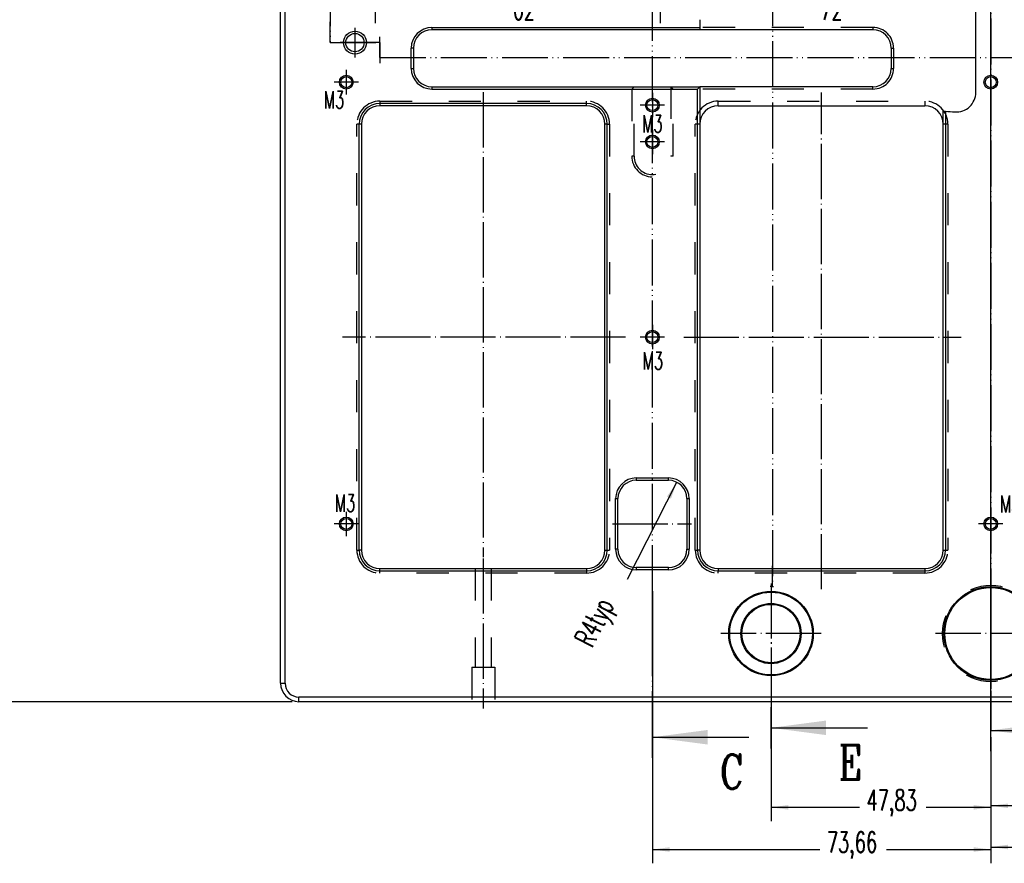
# Model space of a CAD drawing. Header units: inches. Extents: x -429 to 435, y -270 to 288.
# Tile 3 of 17: x -275 to -132, y -142 to -20. Entities that reach past the tile are written whole.
import ezdxf

# ---------------------------------------------------------------- set-up
doc = ezdxf.new("R2010")
doc.units = ezdxf.units.IN
for name, pattern in [('DASHED', [15, 7, -8]), ('DOT_CENTER', [14, 12, -1, 0, -1]), ('PHANTOM', [13, 10, -1, 0, -1, 0, -1])]:
    doc.linetypes.add(name, pattern=pattern)
doc.layers.add('1', color=7, linetype='Continuous')
doc.styles.add('CONVERTER_12', font='complex.shx', dxfattribs={"width": 0.76})
doc.styles.add('CONVERTER_13', font='txt.shx', dxfattribs={"width": 0.63})
doc.dimstyles.new('ME10_DIM_102', dxfattribs={"dimtxt": 4.5, "dimasz": 3.75, "dimexe": 3, "dimexo": 1.5, "dimgap": 1.5, "dimtad": 0, "dimdsep": 46, "dimtxsty": 'CONVERTER_13', "dimsah": 1, "dimcen": 0.09, "dimclrd": 3, "dimclre": 3, "dimclrt": 3, "dimadec": 0, "dimazin": 0, "dimtfac": 1, "dimtdec": 4, "dimtix": 1, "dimtmove": 0, "dimatfit": 3, "dimfxl": 1, "dimtolj": 1, "dimtzin": 0, "dimarcsym": 0})
doc.dimstyles.new('ME10_DIM_110', dxfattribs={"dimtxt": 4.5, "dimasz": 3.75, "dimexe": 3, "dimexo": 1.5, "dimgap": 1.5, "dimtad": 0, "dimdsep": 46, "dimtxsty": 'CONVERTER_13', "dimsah": 1, "dimcen": 0.09, "dimclrd": 3, "dimclre": 3, "dimclrt": 3, "dimadec": 0, "dimazin": 0, "dimtfac": 1, "dimtdec": 4, "dimtix": 1, "dimtmove": 0, "dimatfit": 3, "dimfxl": 1, "dimtolj": 1, "dimtzin": 0, "dimarcsym": 0})
doc.dimstyles.new('ME10_DIM_111', dxfattribs={"dimtxt": 4.5, "dimasz": 3.75, "dimexe": 3, "dimexo": 1.5, "dimgap": 1.5, "dimtad": 0, "dimdsep": 46, "dimtxsty": 'CONVERTER_13', "dimsah": 1, "dimcen": 0.09, "dimclrd": 3, "dimclre": 3, "dimclrt": 3, "dimadec": 0, "dimazin": 0, "dimtfac": 1, "dimtdec": 4, "dimtix": 1, "dimtmove": 0, "dimatfit": 3, "dimfxl": 1, "dimtolj": 1, "dimtzin": 0, "dimarcsym": 0})
doc.dimstyles.new('ME10_DIM_112', dxfattribs={"dimtxt": 4.5, "dimasz": 3.75, "dimexe": 3, "dimexo": 1.5, "dimgap": 1.5, "dimtad": 0, "dimdsep": 46, "dimtxsty": 'CONVERTER_13', "dimsah": 1, "dimcen": 0.09, "dimclrd": 3, "dimclre": 3, "dimclrt": 3, "dimadec": 0, "dimazin": 0, "dimtfac": 1, "dimtdec": 4, "dimtix": 1, "dimtmove": 0, "dimatfit": 3, "dimfxl": 1, "dimtolj": 1, "dimtzin": 0, "dimarcsym": 0})
doc.dimstyles.new('ME10_DIM_60', dxfattribs={"dimtxt": 4.5, "dimasz": 3.75, "dimexe": 3, "dimexo": 1.5, "dimgap": 1.5, "dimtad": 0, "dimdsep": 46, "dimtxsty": 'CONVERTER_13', "dimsah": 1, "dimcen": 0.09, "dimclrd": 3, "dimclre": 3, "dimclrt": 3, "dimadec": 0, "dimazin": 0, "dimtfac": 1, "dimtdec": 4, "dimtix": 1, "dimtmove": 0, "dimatfit": 3, "dimfxl": 1, "dimtolj": 1, "dimtzin": 0, "dimarcsym": 0})
doc.dimstyles.new('ME10_DIM_61', dxfattribs={"dimtxt": 4.5, "dimasz": 3.75, "dimexe": 3, "dimexo": 1.5, "dimgap": 1.5, "dimtad": 0, "dimdsep": 46, "dimtxsty": 'CONVERTER_13', "dimsah": 1, "dimcen": 0.09, "dimclrd": 3, "dimclre": 3, "dimclrt": 3, "dimadec": 0, "dimazin": 0, "dimtfac": 1, "dimtdec": 4, "dimtix": 1, "dimtmove": 0, "dimatfit": 3, "dimfxl": 1, "dimtolj": 1, "dimtzin": 0, "dimarcsym": 0})
doc.dimstyles.new('ME10_DIM_62', dxfattribs={"dimtxt": 4.5, "dimasz": 3.75, "dimexe": 3, "dimexo": 1.5, "dimgap": 1.5, "dimtad": 0, "dimdsep": 46, "dimtxsty": 'CONVERTER_13', "dimsah": 1, "dimcen": 0.09, "dimclrd": 3, "dimclre": 3, "dimclrt": 3, "dimadec": 0, "dimazin": 0, "dimtfac": 1, "dimtdec": 4, "dimtix": 1, "dimtmove": 0, "dimatfit": 3, "dimfxl": 1, "dimtolj": 1, "dimtzin": 0, "dimarcsym": 0})
doc.dimstyles.new('ME10_DIM_63', dxfattribs={"dimtxt": 4.5, "dimasz": 3.75, "dimexe": 3, "dimexo": 1.5, "dimgap": 1.5, "dimtad": 0, "dimdsep": 46, "dimtxsty": 'CONVERTER_13', "dimsah": 1, "dimcen": 0.09, "dimclrd": 3, "dimclre": 3, "dimclrt": 3, "dimadec": 0, "dimazin": 0, "dimtol": 1, "dimtp": 0.03, "dimtm": 0.03, "dimtfac": 0.7, "dimtdec": 0, "dimtix": 1, "dimtmove": 0, "dimatfit": 3, "dimfxl": 1, "dimtolj": 1, "dimtzin": 0, "dimarcsym": 0})
doc.dimstyles.new('ME10_DIM_64', dxfattribs={"dimtxt": 4.5, "dimasz": 3.75, "dimexe": 3, "dimexo": 1.5, "dimgap": 1.5, "dimtad": 0, "dimdsep": 46, "dimtxsty": 'CONVERTER_13', "dimsah": 1, "dimcen": 0.09, "dimclrd": 3, "dimclre": 3, "dimclrt": 3, "dimadec": 0, "dimazin": 0, "dimtol": 1, "dimtp": 0.03, "dimtm": 0.03, "dimtfac": 0.7, "dimtdec": 0, "dimtix": 1, "dimtmove": 0, "dimatfit": 3, "dimfxl": 1, "dimtolj": 1, "dimtzin": 0, "dimarcsym": 0})
doc.dimstyles.get("Standard").update_dxf_attribs({"dimtxt": 0.18, "dimasz": 0.18, "dimexe": 0.18, "dimexo": 0.0625, "dimgap": 0.09, "dimtad": 0, "dimtih": 1, "dimtoh": 1, "dimdec": 4, "dimzin": 0, "dimdsep": 46, "dimtxsty": 'Standard', "dimcen": 0.09, "dimadec": 0, "dimazin": 0, "dimtfac": 1, "dimtdec": 4, "dimtofl": 0, "dimtmove": 0, "dimatfit": 3, "dimfxl": 1, "dimtolj": 1, "dimtzin": 0, "dimarcsym": 0})

# ---------------------------------------------------------------- blocks, each defined once
blk = doc.blocks.new('E7018-24104__25', base_point=(-355.6, -178.3))
at = {"color": 7, "linetype": 'Continuous'}
for p, q in [((-204.25, -45.73), (-204.25, -7.28)), ((-355.6, -174.3), (-355.6, -11.5)), ((-354.6, -174.3), (-354.6, -11.5)), ((-264.33, -29.91), (-264.33, -31.6)), ((-322.66, -31.6), (-264.33, -31.6)), ((-264.33, -32.1), (-322.66, -32.1)), ((-264.33, -31.6), (-264.33, -32.1)), ((-226.66, -32.1), (-264.33, -32.1)), ((-327.16, -40.5), (-327.16, -36.1)), ((-326.66, -36.1), (-326.66, -40.5)), ((-222.66, -36.1), (-222.66, -40.5)), ((-322.66, -44.5), (-264.33, -44.5)), ((-322.66, -45), (-264.83, -45)), ((-264.33, -44.5), (-264.83, -45)), ((-264.83, -145.32), (-264.83, -45)), ((-264.33, -44.5), (-264.33, -52.64)), ((-226.66, -44.5), (-264.33, -44.5)), ((-288.99, -48.14), (-333.99, -48.14)), ((-288.99, -48.64), (-333.99, -48.64)), ((-260.33, -48.64), (-215.33, -48.64)), ((-211.33, -52.64), (-211.33, -49.76)), ((-210.83, -49.8), (-210.83, -145.32)), ((-338.49, -145.32), (-338.49, -52.64)), ((-337.99, -52.64), (-337.99, -145.32)), ((-284.99, -145.32), (-284.99, -52.64)), ((-284.49, -145.32), (-284.49, -52.64)), ((-264.33, -52.64), (-264.33, -145.32)), ((-211.33, -145.32), (-211.33, -52.64)), ((-278.16, -129.62), (-271.16, -129.62)), ((-278.16, -130.12), (-271.16, -130.12)), ((-282.66, -145.12), (-282.66, -134.12)), ((-282.16, -145.12), (-282.16, -134.12)), ((-267.16, -134.12), (-267.16, -145.12)), ((-266.66, -134.12), (-266.66, -145.12)), ((-333.99, -149.32), (-313.24, -149.32)), ((-333.99, -149.82), (-288.99, -149.82)), ((-313.24, -149.32), (-309.74, -149.32)), ((-309.74, -149.32), (-288.99, -149.32)), ((-271.16, -149.12), (-278.16, -149.12)), ((-271.16, -149.62), (-278.16, -149.62)), ((-260.33, -149.32), (-215.33, -149.32)), ((-260.33, -149.82), (-215.33, -149.82)), ((-50.4, -177.3), (-351.6, -177.3)), ((-313.99, -178.3), (-351.6, -178.3)), ((-308.99, -178.3), (-313.99, -178.3)), ((-93.01, -178.3), (-308.99, -178.3))]:
    blk.add_line(p, q, dxfattribs=at)
at = {"color": 1, "linetype": 'Continuous'}
for p, q in [((-322.66, -31.6), (-322.66, -32.1)), ((-326.66, -36.1), (-327.16, -36.1)), ((-327.16, -40.5), (-326.66, -40.5)), ((-322.66, -44.5), (-322.66, -45)), ((-333.99, -48.14), (-333.99, -48.64)), ((-288.99, -48.64), (-288.99, -48.14)), ((-337.99, -52.64), (-338.49, -52.64)), ((-284.49, -52.64), (-284.99, -52.64)), ((-278.16, -129.62), (-278.16, -130.12)), ((-271.16, -130.12), (-271.16, -129.62)), ((-282.66, -134.12), (-282.16, -134.12)), ((-267.16, -134.12), (-266.66, -134.12)), ((-337.99, -145.32), (-338.49, -145.32)), ((-284.99, -145.32), (-284.49, -145.32)), ((-282.16, -145.12), (-282.66, -145.12)), ((-267.16, -145.12), (-266.66, -145.12)), ((-264.33, -145.32), (-264.83, -145.32)), ((-211.33, -145.32), (-210.83, -145.32)), ((-333.99, -149.82), (-333.99, -149.32)), ((-288.99, -149.32), (-288.99, -149.82)), ((-278.16, -149.12), (-278.16, -149.62)), ((-271.16, -149.62), (-271.16, -149.12)), ((-260.33, -149.32), (-260.33, -149.82)), ((-215.33, -149.32), (-215.33, -149.82)), ((-355.6, -174.3), (-354.6, -174.3)), ((-351.6, -178.3), (-351.6, -177.3))]:
    blk.add_line(p, q, dxfattribs=at)
at = {"color": 3, "linetype": 'DASHED'}
for p, q in [((-226.66, -31.6), (-264.33, -31.6)), ((-226.66, -31.6), (-226.66, -32.1)), ((-222.66, -36.1), (-222.16, -36.1)), ((-222.16, -36.1), (-222.16, -40.5)), ((-222.66, -40.5), (-222.16, -40.5)), ((-279.16, -45), (-278.66, -44.5)), ((-279.16, -45), (-279.16, -59.6)), ((-278.66, -59.6), (-278.66, -44.5)), ((-270.16, -45), (-270.66, -44.5)), ((-270.66, -44.5), (-270.66, -59.6)), ((-270.16, -59.6), (-270.16, -45)), ((-226.66, -45), (-264.83, -45)), ((-226.66, -45), (-226.66, -44.5)), ((-333.99, -47.64), (-333.99, -48.14)), ((-333.99, -47.64), (-288.99, -47.64)), ((-288.99, -48.14), (-288.99, -47.64)), ((-260.33, -47.64), (-215.33, -47.64)), ((-260.33, -48.64), (-260.33, -47.64)), ((-215.33, -47.64), (-215.33, -48.64)), ((-338.49, -52.64), (-338.99, -52.64)), ((-338.99, -145.32), (-338.99, -52.64)), ((-284.49, -52.64), (-283.99, -52.64)), ((-283.99, -52.64), (-283.99, -145.32)), ((-264.33, -52.64), (-265.33, -52.64)), ((-265.33, -145.32), (-265.33, -52.64)), ((-210.33, -52.64), (-211.33, -52.64)), ((-210.33, -52.64), (-210.33, -145.32)), ((-278.66, -59.6), (-279.16, -59.6)), ((-270.16, -59.6), (-270.66, -59.6)), ((-338.99, -145.32), (-338.49, -145.32)), ((-284.49, -145.32), (-283.99, -145.32)), ((-265.33, -145.32), (-264.83, -145.32)), ((-210.83, -145.32), (-210.33, -145.32)), ((-333.99, -150.32), (-333.99, -149.82)), ((-313.24, -149.32), (-313.24, -170.8)), ((-309.74, -149.32), (-309.74, -170.8)), ((-288.99, -149.82), (-288.99, -150.32)), ((-260.33, -150.32), (-260.33, -149.82)), ((-215.33, -149.82), (-215.33, -150.32)), ((-288.99, -150.32), (-333.99, -150.32)), ((-215.33, -150.32), (-260.33, -150.32)), ((-313.99, -170.8), (-313.99, -178.3)), ((-313.99, -170.8), (-313.24, -170.8)), ((-313.24, -170.8), (-309.74, -170.8)), ((-309.74, -170.8), (-308.99, -170.8)), ((-308.99, -170.8), (-308.99, -178.3))]:
    blk.add_line(p, q, dxfattribs=at)
at = {"color": 7, "linetype": 'Continuous'}
for centre, radius in [((-339.4, -34.9), 2.5), ((-339.4, -34.9), 2), ((-341.29, -43.5), 1.5), ((-341.29, -43.5), 1.2), ((-201, -43.5), 1.5), ((-201, -43.5), 1.2), ((-274.66, -48.5), 1.5), ((-274.66, -48.5), 1.2), ((-274.66, -56.5), 1.5), ((-274.66, -56.5), 1.2), ((-274.66, -98.98), 1.5), ((-274.66, -98.98), 1.2), ((-341.29, -139.62), 1.5), ((-341.29, -139.62), 1.2), ((-201, -139.62), 1.5), ((-201, -139.62), 1.2), ((-248.83, -163.47), 9.2), ((-201, -163.47), 10.2), ((-201, -163.47), 10), ((-248.83, -163.47), 9), ((-248.83, -163.47), 6.55), ((-248.83, -163.47), 6.35)]:
    blk.add_circle(centre, radius, dxfattribs=at)
at = {"color": 3, "linetype": 'DASHED'}
blk.add_circle((-201, -163.47), 10.5, dxfattribs=at)
at = {"color": 7, "linetype": 'Continuous'}
for centre, radius, start, end in [((-322.66, -36.1), 4.5, 90, 180), ((-322.66, -36.1), 4, 90, 180), ((-226.66, -36.1), 4, 0, 90), ((-322.66, -40.5), 4.5, 180, 270), ((-322.66, -40.5), 4, 180, 270), ((-226.66, -40.5), 4, 270, 0), ((-208.5, -45.73), 4.25, 265.8843, 0), ((-333.99, -52.64), 4.5, 90, 180), ((-333.99, -52.64), 4, 90, 180), ((-288.99, -52.64), 4.5, 0, 90), ((-288.99, -52.64), 4, 0, 90), ((-260.33, -52.64), 4, 90, 180), ((-215.33, -52.64), 4, 0, 90), ((-201, 58.5), 108.75, 264.5493, 264.8139), ((-201, 58.5), 108.75, 264.8139, 265.8843), ((-278.16, -134.12), 4.5, 90, 180), ((-278.16, -134.12), 4, 90, 180), ((-271.16, -134.12), 4.5, 0, 90), ((-271.16, -134.12), 4, 0, 90), ((-333.99, -145.32), 4.5, 180, 270), ((-333.99, -145.32), 4, 180, 270), ((-288.99, -145.32), 4.5, 270, 0), ((-288.99, -145.32), 4, 270, 0), ((-278.16, -145.12), 4.5, 180, 270), ((-278.16, -145.12), 4, 180, 270), ((-271.16, -145.12), 4.5, 270, 0), ((-271.16, -145.12), 4, 270, 0), ((-260.33, -145.32), 4.5, 180, 270), ((-260.33, -145.32), 4, 180, 270), ((-215.33, -145.32), 4.5, 270, 0), ((-215.33, -145.32), 4, 270, 0), ((-351.6, -174.3), 4, 180, 270), ((-351.6, -174.3), 3, 180, 270)]:
    blk.add_arc(centre, radius, start, end, dxfattribs=at)
at = {"color": 3, "linetype": 'DASHED'}
for centre, radius, start, end in [((-226.66, -36.1), 4.5, 0, 90), ((-226.66, -40.5), 4.5, 270, 0), ((-333.99, -52.64), 5, 90, 180), ((-288.99, -52.64), 5, 0, 90), ((-260.33, -52.64), 5, 90, 180), ((-215.33, -52.64), 5, 0, 90), ((-274.66, -59.6), 4.5, 180, 0), ((-274.66, -59.6), 4, 180, 0), ((-333.99, -145.32), 5, 180, 270), ((-288.99, -145.32), 5, 270, 0), ((-260.33, -145.32), 5, 180, 270), ((-215.33, -145.32), 5, 270, 0)]:
    blk.add_arc(centre, radius, start, end, dxfattribs=at)
at = {"layer": '1', "color": 1, "linetype": 'DOT_CENTER'}
for p, q in [((-311.49, -45.68), (-311.49, -146.82)), ((-237.83, -153.84), (-237.83, -45.73)), ((-280.52, -98.98), (-342.1, -98.98)), ((-267.82, -98.98), (-207.47, -98.98)), ((-283.33, -139.62), (-266.16, -139.62)), ((-201, -151.47), (-201, -175.47)), ((-248.83, -152.57), (-248.83, -174.37)), ((-237.93, -163.47), (-259.73, -163.47)), ((-189, -163.47), (-213, -163.47))]:
    blk.add_line(p, q, dxfattribs=at)
blk = doc.blocks.new('*D90')
at = {"layer": '1', "color": 3, "linetype": 'Continuous'}
for p, q in [((-274.66, -155.72), (-274.66, -213.47)), ((-201, -186.04), (-201, -213.47)), ((-274.66, -210.47), (-238.18, -210.47)), ((-223.69, -210.47), (-201, -210.47))]:
    blk.add_line(p, q, dxfattribs=at)
at = {"layer": '1', "color": 3}
for points in [[(-270.91, -209.97), (-270.91, -210.96), (-274.66, -210.47)], [(-204.75, -210.96), (-204.75, -209.97), (-201, -210.47)]]:
    blk.add_solid(points, dxfattribs=at)
at = {"layer": '1', "color": 3, "insert": (-236.68, -212.49), "char_height": 4.5, "attachment_point": 7, "rotation": 0.0001, "line_spacing_factor": 0.60024, "style": 'CONVERTER_13'}
blk.add_mtext('73,66', dxfattribs=at)
blk = doc.blocks.new('*D91')
at = {"layer": '1', "color": 3, "linetype": 'Continuous'}
for p, q in [((-248.83, -175.87), (-248.83, -204.3)), ((-201, -186.04), (-201, -204.3)), ((-229.55, -201.3), (-248.83, -201.3)), ((-201, -201.3), (-215.06, -201.3))]:
    blk.add_line(p, q, dxfattribs=at)
at = {"layer": '1', "color": 3}
for points in [[(-245.08, -200.8), (-245.08, -201.79), (-248.83, -201.3)], [(-204.75, -201.79), (-204.75, -200.8), (-201, -201.3)]]:
    blk.add_solid(points, dxfattribs=at)
at = {"layer": '1', "color": 3, "insert": (-228.05, -203.32), "char_height": 4.5, "attachment_point": 7, "rotation": 0.0001, "line_spacing_factor": 0.60024, "style": 'CONVERTER_13'}
blk.add_mtext('47,83', dxfattribs=at)
blk = doc.blocks.new('*D92')
at = {"layer": '1', "color": 3, "linetype": 'Continuous'}
for p, q in [((-79.51, -176.09), (-79.51, -212.93)), ((-201, -186.04), (-201, -212.93)), ((-201, -209.93), (-145.87, -209.93)), ((-130.43, -209.93), (-79.51, -209.93))]:
    blk.add_line(p, q, dxfattribs=at)
at = {"layer": '1', "color": 3}
for points in [[(-197.25, -209.43), (-197.25, -210.42), (-201, -209.93)], [(-83.26, -210.42), (-83.26, -209.43), (-79.51, -209.93)]]:
    blk.add_solid(points, dxfattribs=at)
at = {"layer": '1', "color": 3, "insert": (-144.37, -211.95), "char_height": 4.5, "attachment_point": 7, "rotation": 0.0001, "line_spacing_factor": 0.60024, "style": 'CONVERTER_13'}
blk.add_mtext('121,49', dxfattribs=at)
blk = doc.blocks.new('*D93')
at = {"layer": '1', "color": 3, "linetype": 'Continuous'}
for p, q in [((-153.5, 6.26), (-153.5, -13.22)), ((-201, -183.04), (-201, -7.22)), ((-201, -10.22), (-185.64, -10.22)), ((-164.12, -10.22), (-153.5, -10.22))]:
    blk.add_line(p, q, dxfattribs=at)
at = {"layer": '1', "color": 3}
for points in [[(-197.25, -9.73), (-197.25, -10.71), (-201, -10.22)], [(-157.25, -10.71), (-157.25, -9.73), (-153.5, -10.22)]]:
    blk.add_solid(points, dxfattribs=at)
at = {"layer": '1', "color": 3, "insert": (-184.14, -12.24), "char_height": 4.5, "attachment_point": 7, "rotation": 0.0001, "line_spacing_factor": 0.60024, "style": 'CONVERTER_13'}
blk.add_mtext('\\C3;47,5\\C3;\\H3.15;{\\Fgdt;`}0,03', dxfattribs=at)
blk = doc.blocks.new('*D94')
at = {"layer": '1', "color": 3, "linetype": 'Continuous'}
for p, q in [((-248.5, 57), (-248.5, -13.22)), ((-201, -183.04), (-201, -7.22)), ((-248.5, -10.22), (-237.52, -10.22)), ((-216.01, -10.22), (-201, -10.22))]:
    blk.add_line(p, q, dxfattribs=at)
at = {"layer": '1', "color": 3}
for points in [[(-244.75, -9.73), (-244.75, -10.71), (-248.5, -10.22)], [(-204.75, -10.71), (-204.75, -9.73), (-201, -10.22)]]:
    blk.add_solid(points, dxfattribs=at)
at = {"layer": '1', "color": 3, "insert": (-236.02, -12.24), "char_height": 4.5, "attachment_point": 7, "rotation": 0.0001, "line_spacing_factor": 0.60024, "style": 'CONVERTER_13'}
blk.add_mtext('\\C3;47,5\\C3;\\H3.15;{\\Fgdt;`}0,03', dxfattribs=at)
blk = doc.blocks.new('*D132')
at = {"layer": '1', "color": 3, "linetype": 'Continuous'}
for p, q in [((-353.1, 295.3), (-462.37, 295.3)), ((-459.37, 295.3), (-459.37, 64.03)), ((-459.37, 49.54), (-459.37, -178.3)), ((-353.1, -178.3), (-462.37, -178.3))]:
    blk.add_line(p, q, dxfattribs=at)
at = {"layer": '1', "color": 3}
for points in [[(-458.87, 291.55), (-459.86, 291.55), (-459.37, 295.3)], [(-459.86, -174.55), (-458.87, -174.55), (-459.37, -178.3)]]:
    blk.add_solid(points, dxfattribs=at)
at = {"layer": '1', "color": 3, "insert": (-457.34, 51.04), "char_height": 4.5, "attachment_point": 7, "rotation": 90, "line_spacing_factor": 0.60024, "style": 'CONVERTER_13'}
blk.add_mtext('473,6', dxfattribs=at)
blk = doc.blocks.new('*D140')
at = {"layer": '1', "color": 3, "linetype": 'Continuous'}
for p, q in [((-335, -18), (-335, -30.67)), ((-273, -18), (-273, -30.67)), ((-335, -27.67), (-306.58, -27.67)), ((-298.85, -27.67), (-273, -27.67))]:
    blk.add_line(p, q, dxfattribs=at)
at = {"layer": '1', "color": 3}
for points in [[(-331.25, -27.17), (-331.25, -28.16), (-335, -27.67)], [(-276.75, -28.16), (-276.75, -27.17), (-273, -27.67)]]:
    blk.add_solid(points, dxfattribs=at)
at = {"layer": '1', "color": 3, "insert": (-305.08, -29.92), "char_height": 4.5, "attachment_point": 7, "rotation": 0.0001, "line_spacing_factor": 0.60024, "style": 'CONVERTER_13'}
blk.add_mtext('62', dxfattribs=at)
blk = doc.blocks.new('*D141')
at = {"layer": '1', "color": 3, "linetype": 'Continuous'}
for p, q in [((-273, -18), (-273, -30.67)), ((-201, -183.04), (-201, -24.67)), ((-273, -27.67), (-239.61, -27.67)), ((-231.89, -27.67), (-201, -27.67))]:
    blk.add_line(p, q, dxfattribs=at)
at = {"layer": '1', "color": 3}
for points in [[(-269.25, -27.17), (-269.25, -28.16), (-273, -27.67)], [(-204.75, -28.16), (-204.75, -27.17), (-201, -27.67)]]:
    blk.add_solid(points, dxfattribs=at)
at = {"layer": '1', "color": 3, "insert": (-238.11, -29.92), "char_height": 4.5, "attachment_point": 7, "rotation": 0.0001, "line_spacing_factor": 0.60024, "style": 'CONVERTER_13'}
blk.add_mtext('72', dxfattribs=at)
blk = doc.blocks.new('*D142')
at = {"layer": '1', "color": 3, "linetype": 'Continuous'}
for p, q in [((-171, -173.8), (-171, -203.95)), ((-201, -186.04), (-201, -203.95)), ((-190.78, -200.95), (-201, -200.95)), ((-171, -200.95), (-183.06, -200.95))]:
    blk.add_line(p, q, dxfattribs=at)
at = {"layer": '1', "color": 3}
for points in [[(-197.25, -200.46), (-197.25, -201.45), (-201, -200.95)], [(-174.75, -201.45), (-174.75, -200.46), (-171, -200.95)]]:
    blk.add_solid(points, dxfattribs=at)
at = {"layer": '1', "color": 3, "insert": (-189.28, -203.2), "char_height": 4.5, "attachment_point": 7, "rotation": 0.0001, "line_spacing_factor": 0.60024, "style": 'CONVERTER_13'}
blk.add_mtext('30', dxfattribs=at)
blk = doc.blocks.new('*D147')
at = {"layer": '1', "color": 3, "linetype": 'Continuous'}
blk.add_line((-280.1, -151.61), (-269.34, -130.56), dxfattribs=at)
at = {"layer": '1', "color": 3}
blk.add_solid([(-270.61, -134.12), (-271.49, -133.67), (-269.34, -130.56)], dxfattribs=at)
at = {"layer": '1', "color": 3, "insert": (-287.56, -169.67), "char_height": 4.5, "attachment_point": 7, "rotation": 62.9319, "line_spacing_factor": 0.60024, "style": 'CONVERTER_13'}
blk.add_mtext('\\C3; R\\C3;4\\C3;typ', dxfattribs=at)
blk = doc.blocks.new('E-E__16')
at = {"layer": '1', "color": 4, "linetype": 'PHANTOM'}
for p, q in [((-248.5, 58.5), (-248.5, -153.23)), ((-248.83, -153.23), (-248.83, -183.99)), ((-248.5, -153.23), (-248.83, -153.23))]:
    blk.add_line(p, q, dxfattribs=at)
at = {"layer": '1', "color": 4}
blk.add_solid([(-236.83, -182.41), (-236.83, -185.57), (-248.83, -183.99)], dxfattribs=at)
at = {"layer": '1', "color": 4, "insert": (-231.58, -191.49), "char_height": 7.5, "attachment_point": 5, "line_spacing_factor": 1.080432, "style": 'CONVERTER_12'}
blk.add_mtext('E', dxfattribs=at)
at = {"layer": '1', "color": 4, "linetype": 'Continuous', "has_arrowhead": 0}
for points in [[(-248.5, -153.23), (-248.5, -148.73)], [(-248.5, -153.23), (-248.99, -153.23)], [(-248.83, -153.23), (-248.33, -153.23)], [(-248.83, -153.23), (-248.83, -157.73)], [(-248.83, -183.99), (-248.83, -179.49)], [(-248.83, -183.99), (-227.83, -183.99)], [(-248.83, -188.49), (-248.83, -183.99)]]:
    blk.add_leader(points, dimstyle='Standard', dxfattribs=at)
blk = doc.blocks.new('C-C__17')
at = {"layer": '1', "color": 4, "linetype": 'PHANTOM'}
for p, q in [((-274.66, -154.22), (-274.66, 58.5)), ((-274.66, -163.47), (-274.66, -154.22)), ((-274.66, -186.04), (-274.66, -163.47))]:
    blk.add_line(p, q, dxfattribs=at)
at = {"layer": '1', "color": 4}
blk.add_solid([(-262.66, -184.46), (-262.66, -187.62), (-274.66, -186.04)], dxfattribs=at)
at = {"layer": '1', "color": 4, "insert": (-257.41, -193.54), "char_height": 7.5, "attachment_point": 5, "line_spacing_factor": 1.080432, "style": 'CONVERTER_12'}
blk.add_mtext('C', dxfattribs=at)
at = {"layer": '1', "color": 4, "linetype": 'Continuous', "has_arrowhead": 0}
for points in [[(-274.66, -154.22), (-274.66, -149.72)], [(-274.66, -154.22), (-274.66, -158.72)], [(-274.66, -163.47), (-274.66, -158.97)], [(-274.66, -163.47), (-274.66, -167.97)], [(-274.66, -186.04), (-274.66, -181.54)], [(-274.66, -186.04), (-253.66, -186.04)], [(-274.66, -190.54), (-274.66, -186.04)]]:
    blk.add_leader(points, dimstyle='Standard', dxfattribs=at)
blk = doc.blocks.new('D-D__18')
at = {"layer": '1', "color": 4, "linetype": 'PHANTOM'}
for p, q in [((-344.84, 58.5), (-344.84, -34.9)), ((-344.84, -34.9), (-333.99, -34.9)), ((-333.99, -34.9), (-333.99, -38.1)), ((-333.99, -38.1), (-58.44, -38.1))]:
    blk.add_line(p, q, dxfattribs=at)
at = {"layer": '1', "color": 4, "linetype": 'Continuous', "has_arrowhead": 0}
for points in [[(-344.84, -34.9), (-344.84, -30.4)], [(-333.99, -38.1), (-333.99, -33.6)], [(-344.84, -34.9), (-340.34, -34.9)], [(-333.99, -34.9), (-338.49, -34.9)], [(-333.99, -34.9), (-333.99, -39.4)], [(-333.99, -38.1), (-329.49, -38.1)]]:
    blk.add_leader(points, dimstyle='Standard', dxfattribs=at)
blk = doc.blocks.new('A-A__20', base_point=(-201, -223.2))
at = {"layer": '1', "color": 4, "linetype": 'PHANTOM'}
blk.add_line((-201, 302.88), (-201, -184.54), dxfattribs=at)
at = {"layer": '1', "color": 4}
blk.add_solid([(-189, -182.96), (-189, -186.12), (-201, -184.54)], dxfattribs=at)
at = {"layer": '1', "color": 4, "linetype": 'Continuous', "has_arrowhead": 0}
for points in [[(-201, -184.54), (-201, -180.04)], [(-201, -184.54), (-180, -184.54)], [(-201, -189.04), (-201, -184.54)]]:
    blk.add_leader(points, dimstyle='Standard', dxfattribs=at)
blk = doc.blocks.new('front1', base_point=(-201, 58.5))
at = {"layer": '1', "color": 1, "linetype": 'DOT_CENTER'}
for p, q in [((-339.4, -31.7), (-339.4, -38.1)), ((-336.2, -34.9), (-342.6, -34.9)), ((-341.29, -40.85), (-341.29, -46.15)), ((-338.64, -43.5), (-343.94, -43.5)), ((-274.66, -45.85), (-274.66, -51.15)), ((-272.01, -48.5), (-277.31, -48.5)), ((-274.66, -53.85), (-274.66, -59.15)), ((-272.01, -56.5), (-277.31, -56.5)), ((-274.66, -96.33), (-274.66, -101.63)), ((-272.01, -98.98), (-277.31, -98.98)), ((-341.29, -136.97), (-341.29, -142.27)), ((-201, -136.97), (-201, -142.27)), ((-338.64, -139.62), (-343.94, -139.62)), ((-198.35, -139.62), (-203.65, -139.62)), ((-311.49, -147.145), (-311.49, -179.8))]:
    blk.add_line(p, q, dxfattribs=at)
at = {"layer": '1', "color": 3, "linetype": 'DASHED'}
for p, q in [((-313.99, -170.8), (-313.99, -178.3)), ((-308.99, -170.8), (-308.99, -178.3))]:
    blk.add_line(p, q, dxfattribs=at)
at = {"layer": '1', "color": 7, "linetype": 'Continuous'}
for centre, radius in [((-339.4, -34.9), 2), ((-341.29, -43.5), 1.5), ((-274.66, -48.5), 1.5), ((-274.66, -56.5), 1.5), ((-274.66, -98.98), 1.5), ((-341.29, -139.62), 1.5), ((-201, -139.62), 1.5)]:
    blk.add_circle(centre, radius, dxfattribs=at)
blk.add_blockref('E7018-24104__25', (-355.6, -178.3))
at = {"layer": '1'}
for name, p in [('C-C__17', (0, 0)), ('A-A__20', (-201, -223.205)), ('E-E__16', (0, 0)), ('D-D__18', (0, 0)), ('*D147', (0, 0))]:
    blk.add_blockref(name, p, dxfattribs=at)
at = {"layer": '1', "color": 1, "style": 'CONVERTER_13', "width": 0.63}
for p in [(-346.174, -49.218), (-276.878, -54.437), (-276.763, -106.005), (-343.778, -136.97), (-198.965, -137.169)]:
    blk.add_text('M3', height=3.75, dxfattribs=at).set_placement(p)
at = {"layer": '1'}
dim = blk.add_linear_dim(base=(-459.367, 295.3), p1=(-351.6, -178.3), p2=(-351.6, 295.3), angle=90, dimstyle='ME10_DIM_102', dxfattribs=at)
dim.commit()
dim.dimension.update_dxf_attribs({"geometry": '*D132', "text_midpoint": (-459.367, 56.786), "text_rotation": 90})
for base, p1, p2, dimstyle, picture, middle in [((-248.5, -10.22), (-201, -184.539), (-248.5, 58.5), 'ME10_DIM_64', '*D94', (-226.765, -10.22)), ((-201, -10.22), (-153.5, 7.76), (-201, -184.539), 'ME10_DIM_63', '*D93', (-174.883, -10.22)), ((-335, -27.667), (-273, -16.5), (-335, -16.5), 'ME10_DIM_110', '*D140', (-302.713, -27.667)), ((-273, -27.667), (-201, -184.539), (-273, -16.5), 'ME10_DIM_111', '*D141', (-235.749, -27.667)), ((-274.66, -210.468), (-201, -184.539), (-274.66, -154.218), 'ME10_DIM_60', '*D90', (-230.936, -210.468)), ((-171, -200.953), (-201, -184.539), (-171, -172.3), 'ME10_DIM_112', '*D142', (-186.92, -200.953)), ((-201, -201.297), (-248.83, -174.371), (-201, -184.539), 'ME10_DIM_61', '*D91', (-222.305, -201.297)), ((-201, -209.928), (-79.51, -174.591), (-201, -184.539), 'ME10_DIM_62', '*D92', (-138.151, -209.928))]:
    dim = blk.add_linear_dim(base=base, p1=p1, p2=p2, dimstyle=dimstyle, dxfattribs=at)
    dim.commit()
    dim.dimension.update_dxf_attribs({"geometry": picture, "text_midpoint": middle, "text_rotation": 0.00014})
blk = doc.blocks.new('1')
at = {"xscale": 0.66666666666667, "yscale": 0.66666666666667, "zscale": 0.66666666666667}
blk.add_blockref('front1', (-134, 39), dxfattribs=at)

msp = doc.modelspace()

# ---------------------------------------------------------------- block references
at = {"layer": '1'}
msp.add_blockref('1', (0, 0), dxfattribs=at)

doc.saveas('drawing.dxf')
